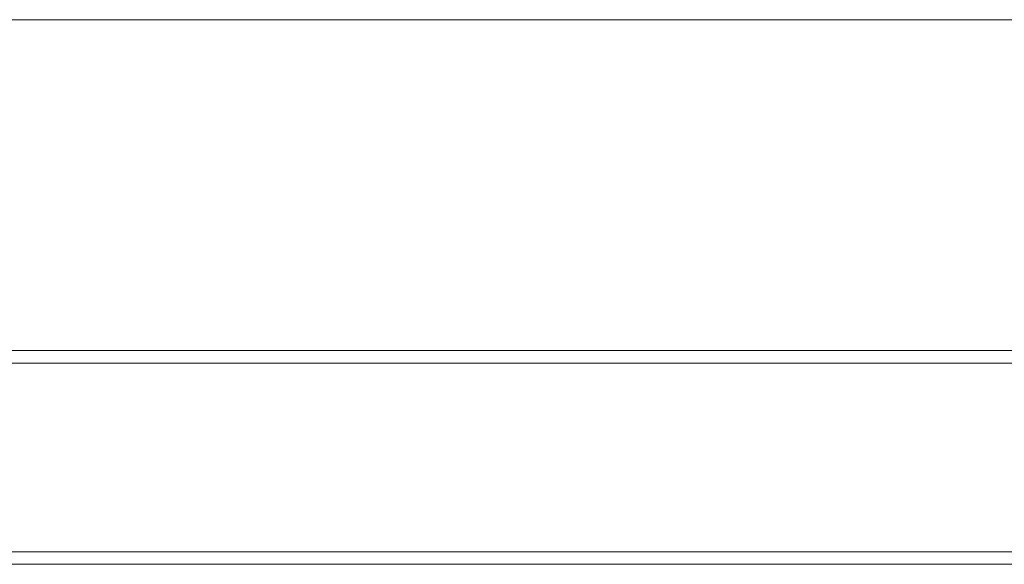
# Model space of a CAD drawing. Header units: millimetres. Extents: x 10908 to 11424, y -3584 to -2973.
# Tile 13 of 50: x 11095 to 11110, y -3470 to -3461. Entities that reach past the tile are written whole.
import ezdxf

# ---------------------------------------------------------------- set-up
doc = ezdxf.new("R2010")
doc.units = ezdxf.units.MM
doc.layers.add('1', color=7, linetype='Continuous', true_color=0xffffff)

msp = doc.modelspace()

# ---------------------------------------------------------------- linework, layer by layer
at = {"layer": '1', "color": 7, "linetype": 'Continuous', "lineweight": 18}
for p, q in [((11122.556, -3461.104), (11085.656, -3461.104)), ((11126.07, -3466.364), (11075.606, -3466.364)), ((11126.07, -3466.564), (11075.606, -3466.564)), ((11075.606, -3469.564), (11283.206, -3469.564)), ((11075.606, -3469.764), (11283.206, -3469.764))]:
    msp.add_line(p, q, dxfattribs=at)

doc.saveas('drawing.dxf')
